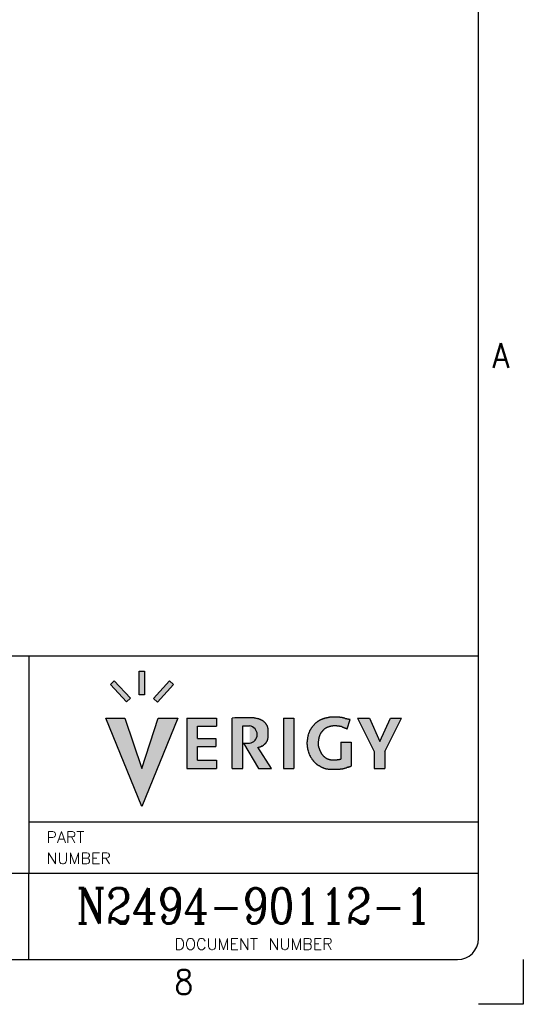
# Model space of a CAD drawing. Header units: inches. Extents: x -399 to 442, y -299 to 295.
# Tile 67 of 68: x 371 to 442, y -299 to -159. Entities that reach past the tile are written whole.
import ezdxf

# ---------------------------------------------------------------- set-up
doc = ezdxf.new("R2010")
doc.units = ezdxf.units.IN
doc.layers.add('1', color=7, linetype='Continuous')
doc.styles.add('CONVERTER_11', font='txt.shx', dxfattribs={"width": 0.9})
doc.styles.add('CONVERTER_17', font='txt.shx', dxfattribs={"width": 1.035})
doc.styles.add('CONVERTER_18', font='complex.shx', dxfattribs={"width": 0.855})
doc.styles.add('CONVERTER_20', font='complex.shx', dxfattribs={"width": 0.5225})

# ---------------------------------------------------------------- blocks, each defined once
blk = doc.blocks.new('Drawing_Grid_Zones__405', base_point=(-392.4, -292.92))
at = {"layer": '1', "color": 4, "linetype": 'Continuous'}
for p, q in [((442.25, -292.92), (442.25, -299.27)), ((442.25, -299.27), (435.9, -299.27))]:
    blk.add_line(p, q, dxfattribs=at)
at = {"layer": '1', "color": 4, "char_height": 3.5, "attachment_point": 5, "line_spacing_factor": 1.080432, "style": 'CONVERTER_11'}
for s, insert in [('A', (439.08, -207.06)), ('8', (394.02, -296.1))]:
    blk.add_mtext(s, dxfattribs=dict(at, insert=insert))
blk = doc.blocks.new('A1_Size_Verigy_Frame__407', base_point=(-392.4, -292.92))
at = {"layer": '1', "linetype": 'Continuous'}
for points in [[(386.44, -255.77), (385.88, -256.28), (383.59, -253.81), (384.15, -253.31)], [(388.43, -251.94), (388.43, -255.3), (387.68, -255.3), (387.68, -251.94)], [(389.74, -255.8), (390.28, -256.34), (392.54, -253.83), (391.99, -253.28)], [(393.19, -258.58), (388.08, -271.15), (382.94, -258.58), (385.65, -258.58), (388.08, -265.76), (390.4, -258.58)], [(398.66, -258.58), (398.66, -259.74), (395.95, -259.74), (395.95, -261.48), (398.56, -261.48), (398.56, -262.64), (395.95, -262.64), (395.95, -264.56), (398.66, -264.56), (398.66, -265.76), (394.46, -265.76), (394.46, -258.58)], [(409.67, -258.58), (409.67, -265.76), (408.19, -265.76), (408.19, -258.58)], [(421.88, -261.94), (423.38, -258.58), (424.97, -258.58), (422.58, -263.36), (422.58, -265.76), (421.09, -265.76), (421.09, -263.36), (418.72, -258.58), (420.39, -258.58)]]:
    blk.add_hatch(color=4, dxfattribs=at).paths.add_polyline_path(points)
h = blk.add_hatch(color=4, dxfattribs=at)
edge = h.paths.add_edge_path()
edge.add_line((400.9, -258.58), (400.9, -265.76))
edge.add_line((400.9, -265.76), (402.4, -265.76))
edge.add_line((402.4, -265.76), (402.4, -259.69))
edge.add_line((402.4, -259.69), (403.38, -259.69))
edge.add_arc((403.2, -260.93), 1.25, -81.7494, 81.7494, ccw=False)
edge.add_line((403.38, -262.17), (402.49, -262.17))
edge.add_line((402.49, -262.17), (404.65, -265.76))
edge.add_line((404.65, -265.76), (406.49, -265.76))
edge.add_line((406.49, -265.76), (404.55, -262.74))
edge.add_arc((404.35, -261.11), 1.65, 276.8646, 281.7992)
edge.add_arc((404.37, -261.22), 1.53, 281.8439, 286.5074)
edge.add_arc((404.31, -261.03), 1.73, 286.5644, 290.2981)
edge.add_arc((403.83, -259.73), 3.12, 290.364, 292.0591)
edge.add_arc((408.47, -271.18), 9.24, 111.5449, 112.0897, ccw=False)
edge.add_arc((403.81, -259.28), 3.54, 290.9614, 291.9638)
edge.add_arc((404.87, -261.9), 0.715, 292.0472, 297.1925)
edge.add_arc((404.85, -261.89), 0.736, 297.7168, 304.1669)
edge.add_arc((404.68, -261.63), 1.05, 304.048, 308.7592)
edge.add_arc((404.15, -260.98), 1.89, 308.981, 311.7169)
edge.add_arc((408.63, -266), 4.84, 130.6433, 131.7183, ccw=False)
edge.add_arc((417.13, -276.29), 18.19, 129.5041, 129.8448, ccw=False)
edge.add_arc((404.86, -261.4), 1.1, 309.4623, 315.0479)
edge.add_arc((405.09, -261.65), 0.766, 315.7786, 323.1586)
edge.add_arc((404.73, -261.38), 1.22, 323.2116, 327.8292)
edge.add_arc((404.01, -260.92), 2.07, 327.6257, 330.4831)
edge.add_arc((403.86, -260.83), 2.25, 330.4419, 332.9709)
edge.add_arc((404.44, -261.13), 1.59, 332.8488, 336.0259)
edge.add_arc((404.89, -261.33), 1.1, 336.0644, 340.4159)
edge.add_arc((404.86, -261.32), 1.13, 340.6473, 347.6345)
edge.add_arc((404.21, -261.18), 1.8, 347.6878, 352.444)
edge.add_arc((402.76, -260.98), 3.26, 352.3189, 355.2721)
edge.add_arc((401.14, -260.84), 4.88, 355.2355, 357.4002)
edge.add_arc((399.39, -260.76), 6.64, 357.3804, 359.0748)
edge.add_arc((397.75, -260.73), 8.28, 359.0627, 360.4705)
edge.add_arc((397.53, -260.73), 8.5, 0.4426, 1.3388)
edge.add_arc((398.83, -260.7), 7.2, 1.3325, 2.373)
edge.add_arc((400.4, -260.63), 5.62, 2.3634, 3.6412)
edge.add_arc((401.99, -260.53), 4.03, 3.6247, 5.2891)
edge.add_arc((403.41, -260.4), 2.61, 5.2575, 7.5773)
edge.add_arc((404.52, -260.25), 1.48, 7.5078, 11.0328)
edge.add_arc((405.24, -260.11), 0.75, 10.9618, 17.0135)
edge.add_arc((405.21, -260.12), 0.781, 17.4016, 23.361)
edge.add_arc((404.18, -260.57), 1.9, 23.3346, 26.1223)
edge.add_arc((401.21, -262.01), 5.21, 26.0255, 27.1085)
edge.add_arc((403.56, -260.79), 2.56, 26.7483, 28.749)
edge.add_arc((404.74, -260.15), 1.21, 28.8787, 33.28)
edge.add_arc((404.55, -260.28), 1.45, 33.4924, 37.7019)
edge.add_arc((404.31, -260.46), 1.75, 37.6059, 41.314)
edge.add_arc((404.51, -260.28), 1.48, 41.2228, 45.4875)
edge.add_arc((404.65, -260.15), 1.29, 45.7142, 50.7281)
edge.add_arc((403.77, -261.23), 2.68, 50.8542, 53.1793)
edge.add_arc((402.89, -262.35), 4.11, 52.7438, 54.3264)
edge.add_arc((404.26, -260.45), 1.77, 54.2819, 57.9528)
edge.add_arc((404.51, -260.05), 1.29, 58.2042, 62.5409)
edge.add_arc((404.34, -260.38), 1.66, 62.6014, 65.9878)
edge.add_arc((403.68, -261.88), 3.3, 66.0447, 68.1388)
edge.add_arc((397.92, -276.21), 18.75, 68.1242, 68.4683)
edge.add_arc((401.18, -267.8), 9.73, 68.0919, 68.654)
edge.add_arc((404.06, -260.42), 1.81, 68.7642, 71.7347)
edge.add_arc((403.92, -260.87), 2.27, 71.9116, 74.5336)
edge.add_arc((403.63, -261.91), 3.35, 74.4873, 76.5383)
edge.add_arc((403.46, -262.61), 4.08, 76.5155, 78.3668)
edge.add_arc((403.42, -262.8), 4.26, 78.3515, 80.217)
edge.add_arc((403.47, -262.49), 3.95, 80.2026, 82.2549)
edge.add_arc((403.56, -261.84), 3.3, 82.2367, 84.6679)
edge.add_arc((402.64, -288.58), 30.05, 87.663, 93.3186)
h = blk.add_hatch(color=4, dxfattribs=at)
edge = h.paths.add_edge_path()
edge.add_arc((420.82, -259.82), 8.2, 203.3008, 203.8412)
edge.add_arc((423.77, -258.51), 11.43, 203.8341, 204.2667)
edge.add_arc((425.95, -257.53), 13.81, 204.2629, 204.6476)
edge.add_arc((424.09, -258.39), 11.77, 204.6345, 204.9304)
edge.add_arc((420.74, -259.94), 8.07, 204.9278, 205.3583)
edge.add_arc((418.43, -261.04), 5.52, 205.3532, 205.9635)
edge.add_arc((416.72, -261.87), 3.61, 205.9537, 206.8298)
edge.add_arc((415.45, -262.52), 2.19, 206.8096, 208.1196)
edge.add_arc((414.55, -263), 1.17, 208.0895, 210.0572)
edge.add_arc((414.25, -263.17), 0.821, 210.1034, 212.7675)
edge.add_arc((414.28, -263.15), 0.863, 212.8315, 215.4819)
edge.add_arc((414.81, -262.77), 1.51, 215.6041, 218.0543)
edge.add_arc((416.15, -261.73), 3.21, 217.9926, 219.2601)
edge.add_arc((419.68, -258.84), 7.77, 219.2413, 219.7728)
edge.add_arc((417.1, -261.01), 4.39, 219.5441, 220.8731)
edge.add_arc((415.1, -262.74), 1.76, 220.906, 224.1762)
edge.add_arc((415, -262.83), 1.62, 224.3481, 227.1827)
edge.add_arc((415.18, -262.63), 1.89, 227.1655, 229.6431)
edge.add_arc((415.27, -262.53), 2.02, 229.6292, 231.9346)
edge.add_arc((415.34, -262.44), 2.14, 231.9626, 234.9969)
edge.add_arc((415.64, -262.02), 2.65, 235.0175, 237.4327)
edge.add_arc((415.62, -262.04), 2.63, 237.3215, 238.9488)
edge.add_arc((415.25, -262.67), 1.9, 238.9423, 241.1851)
edge.add_arc((415.02, -263.09), 1.42, 241.175, 244.1338)
edge.add_arc((414.94, -263.25), 1.24, 244.2149, 248.8959)
edge.add_arc((415.01, -263.05), 1.45, 248.9484, 253.0273)
edge.add_arc((415.14, -262.65), 1.87, 252.9712, 255.3768)
edge.add_arc((415.16, -262.56), 1.96, 255.3432, 257.6097)
edge.add_arc((415.09, -262.9), 1.62, 257.5671, 260.1283)
edge.add_arc((415.03, -263.23), 1.28, 260.199, 262.6643)
edge.add_arc((415.07, -262.95), 1.57, 262.7178, 264.6422)
edge.add_arc((415.24, -261.07), 3.45, 264.663, 265.5706)
edge.add_arc((415.58, -256.88), 7.65, 265.4634, 265.9974)
edge.add_arc((415.48, -258.25), 6.28, 265.9979, 266.7144)
edge.add_arc((415.43, -259.18), 5.35, 266.7132, 267.6135)
edge.add_arc((415.4, -259.97), 4.56, 267.6109, 268.7164)
edge.add_arc((415.38, -260.7), 3.83, 268.7122, 270.0622)
edge.add_arc((415.38, -260.8), 3.72, 270.0974, 271.3382)
edge.add_arc((415.37, -260.42), 4.11, 271.3337, 272.4477)
edge.add_arc((415.36, -260.23), 4.3, 272.4437, 273.481)
edge.add_arc((415.37, -260.3), 4.23, 273.4768, 274.4854)
edge.add_arc((415.4, -260.67), 3.86, 274.48, 275.5141)
edge.add_arc((415.46, -261.31), 3.21, 275.5059, 276.6402)
edge.add_arc((415.53, -261.92), 2.6, 276.6484, 278.0162)
edge.add_arc((415.51, -261.79), 2.74, 278.0435, 279.2546)
edge.add_arc((415.24, -260.14), 4.4, 279.2734, 280.0319)
edge.add_arc((414.92, -258.3), 6.27, 279.9732, 280.4538)
edge.add_arc((415.03, -258.91), 5.65, 280.4592, 281.0431)
edge.add_arc((414.99, -258.7), 5.87, 281.0473, 281.6719)
edge.add_arc((414.83, -257.94), 6.64, 281.6745, 282.2936)
edge.add_arc((414.56, -256.68), 7.93, 282.2948, 282.8796)
edge.add_line((416.33, -264.41), (416.33, -261.99))
edge.add_line((416.33, -261.99), (417.8, -261.99))
edge.add_line((417.8, -261.99), (417.8, -265.42))
edge.add_arc((395.42, -198.97), 70.12, 288.5155, 288.6107, ccw=False)
edge.add_arc((398.64, -208.57), 59.99, 288.4186, 288.5151, ccw=False)
edge.add_arc((399.91, -212.38), 55.97, 288.3277, 288.4179, ccw=False)
edge.add_arc((398.05, -206.74), 61.91, 288.255, 288.3266, ccw=False)
edge.add_arc((384.16, -164.64), 106.24, 288.2163, 288.2536, ccw=False)
edge.add_line((417.37, -265.56), (417.31, -265.58))
edge.add_arc((431.74, -309.4), 46.13, 108.228, 108.3024)
edge.add_arc((425.2, -289.63), 25.31, 108.3032, 108.4367)
edge.add_arc((412.81, -252.6), 13.73, 287.9183, 288.6267, ccw=False)
edge.add_arc((415.9, -262.16), 3.69, 285.1245, 287.8966, ccw=False)
edge.add_arc((416.07, -262.73), 3.1, 282.6973, 284.9395, ccw=False)
edge.add_arc((415.99, -262.37), 3.46, 280.7251, 282.7159, ccw=False)
edge.add_arc((416, -262.47), 3.37, 278.7886, 280.7434, ccw=False)
edge.add_arc((416.08, -262.96), 2.87, 276.9468, 278.7918, ccw=False)
edge.add_arc((416.09, -263), 2.83, 275.0848, 276.9197, ccw=False)
edge.add_arc((416.02, -262.29), 3.54, 273.542, 275.0634, ccw=False)
edge.add_arc((415.89, -260.17), 5.67, 272.4988, 273.5361, ccw=False)
edge.add_arc((415.7, -255.86), 9.98, 271.8301, 272.523, ccw=False)
edge.add_arc((415.55, -251.2), 14.64, 271.3179, 271.8381, ccw=False)
edge.add_arc((415.44, -246.32), 19.52, 270.905, 271.3223, ccw=False)
edge.add_arc((415.37, -241.88), 23.96, 270.5527, 270.9077, ccw=False)
edge.add_arc((415.33, -238.62), 27.22, 270.2352, 270.5546, ccw=False)
edge.add_arc((415.33, -237.19), 28.66, 269.9328, 270.2368, ccw=False)
edge.add_arc((415.32, -237.95), 27.89, 269.6276, 269.9343, ccw=False)
edge.add_arc((415.3, -240.87), 24.98, 269.3001, 269.6295, ccw=False)
edge.add_arc((415.25, -245.43), 20.41, 268.9243, 269.3029, ccw=False)
edge.add_arc((415.05, -255.57), 10.27, 268.1594, 268.9767, ccw=False)
edge.add_arc((414.88, -260.86), 4.98, 266.6249, 268.167, ccw=False)
edge.add_arc((414.77, -262.68), 3.16, 264.3336, 266.6208, ccw=False)
edge.add_arc((414.7, -263.4), 2.43, 261.4227, 264.3148, ccw=False)
edge.add_arc((414.64, -263.79), 2.04, 257.2189, 261.4518, ccw=False)
edge.add_arc((414.58, -264.04), 1.78, 252.2377, 257.1979, ccw=False)
edge.add_arc((414.7, -263.7), 2.14, 248.7037, 252.074, ccw=False)
edge.add_arc((415.18, -262.46), 3.47, 246.648, 248.7264, ccw=False)
edge.add_arc((415.36, -262.02), 3.94, 245.0979, 246.7837, ccw=False)
edge.add_arc((415.33, -262.1), 3.86, 243.2003, 245.0497, ccw=False)
edge.add_arc((416.3, -260.17), 6.02, 242.3103, 243.1848, ccw=False)
edge.add_arc((418.77, -255.47), 11.33, 241.8417, 242.3242, ccw=False)
edge.add_arc((426.75, -240.55), 28.25, 241.6559, 241.845, ccw=False)
edge.add_arc((393.7, -301.8), 41.35, 61.6498, 61.7681)
edge.add_arc((421.21, -250.5), 16.87, 241.6733, 241.884, ccw=False)
edge.add_arc((414.46, -263.03), 2.63, 240.403, 241.673, ccw=False)
edge.add_arc((413.99, -263.85), 1.69, 238.3174, 240.3578, ccw=False)
edge.add_arc((414.16, -263.59), 2, 235.4824, 238.2123, ccw=False)
edge.add_arc((414.41, -263.22), 2.44, 233.0875, 235.5275, ccw=False)
edge.add_arc((414.36, -263.28), 2.37, 230.5281, 233.1206, ccw=False)
edge.add_arc((414.39, -263.26), 2.4, 226.8402, 230.4297, ccw=False)
edge.add_arc((414.91, -262.7), 3.16, 224.1917, 226.8322, ccw=False)
edge.add_arc((417.22, -260.45), 6.39, 223.1449, 224.1559, ccw=False)
edge.add_arc((403.82, -273.01), 11.98, 43.1218, 43.6251)
edge.add_arc((418.28, -259.15), 8.05, 223.5168, 224.0584, ccw=False)
edge.add_arc((413.32, -263.85), 1.22, 219.7835, 223.4371, ccw=False)
edge.add_arc((413.48, -263.73), 1.42, 216.0369, 219.4184, ccw=False)
edge.add_arc((414.64, -262.89), 2.85, 214.2927, 216.0974, ccw=False)
edge.add_arc((418.56, -260.21), 7.6, 213.623, 214.3135, ccw=False)
edge.add_arc((421.91, -257.95), 11.64, 213.1026, 213.7727, ccw=False)
edge.add_arc((416.61, -261.4), 5.31, 211.6593, 213.0997, ccw=False)
edge.add_arc((415.44, -262.13), 3.93, 209.7599, 211.6228, ccw=False)
edge.add_arc((414.69, -262.55), 3.08, 207.4804, 209.7836, ccw=False)
edge.add_arc((414.32, -262.75), 2.65, 205.1929, 207.4059, ccw=False)
edge.add_arc((414.78, -262.54), 3.16, 203.3638, 205.1704, ccw=False)
edge.add_arc((415.5, -262.22), 3.95, 201.6271, 203.3929, ccw=False)
edge.add_arc((416.58, -261.79), 5.11, 200.1447, 201.6096, ccw=False)
edge.add_arc((418.22, -261.19), 6.86, 199.3323, 200.1795, ccw=False)
edge.add_arc((418.4, -261.13), 7.04, 198.4937, 199.3429, ccw=False)
edge.add_arc((417.37, -261.47), 5.96, 197.5225, 198.5058, ccw=False)
edge.add_arc((415.65, -262.01), 4.16, 196.2367, 197.5438, ccw=False)
edge.add_arc((414.11, -262.46), 2.55, 194.3262, 196.2478, ccw=False)
edge.add_arc((413.73, -262.56), 2.16, 192.096, 194.272, ccw=False)
edge.add_arc((414.39, -262.42), 2.84, 190.2793, 192.0489, ccw=False)
edge.add_arc((416.33, -262.06), 4.81, 189.1142, 190.3068, ccw=False)
edge.add_arc((418.01, -261.79), 6.51, 188.174, 189.1346, ccw=False)
edge.add_arc((418.53, -261.72), 7.04, 187.2718, 188.1866, ccw=False)
edge.add_arc((417.67, -261.82), 6.17, 186.2663, 187.2851, ccw=False)
edge.add_arc((415.88, -262.02), 4.37, 184.9627, 186.2891, ccw=False)
edge.add_arc((414.13, -262.17), 2.61, 183.0853, 184.9815, ccw=False)
edge.add_arc((413.35, -262.21), 1.84, 180.6195, 183.0635, ccw=False)
edge.add_arc((413.21, -262.22), 1.69, 178.0018, 180.5753, ccw=False)
edge.add_arc((413.74, -262.24), 2.22, 175.6247, 177.9327, ccw=False)
edge.add_arc((415.45, -262.37), 3.94, 174.246, 175.6304, ccw=False)
edge.add_arc((421.91, -263.02), 10.43, 173.6917, 174.258, ccw=False)
edge.add_arc((429.15, -263.79), 17.71, 173.3678, 173.7812, ccw=False)
edge.add_arc((421.86, -262.94), 10.37, 172.6214, 173.3686, ccw=False)
edge.add_arc((418.53, -262.51), 7.01, 171.5025, 172.6282, ccw=False)
edge.add_arc((416.3, -262.17), 4.76, 169.8885, 171.5171, ccw=False)
edge.add_arc((415.63, -262.06), 4.08, 167.9208, 169.8128, ccw=False)
edge.add_arc((416.32, -262.21), 4.79, 166.3902, 167.9139, ccw=False)
edge.add_arc((417.98, -262.61), 6.49, 165.3162, 166.3829, ccw=False)
edge.add_arc((415.23, -261.88), 3.65, 163.6509, 165.5336, ccw=False)
edge.add_arc((413.49, -261.37), 1.84, 159.8526, 163.6056, ccw=False)
edge.add_arc((413.61, -261.42), 1.97, 156.2402, 159.6244, ccw=False)
edge.add_arc((414.49, -261.8), 2.92, 153.9269, 156.2704, ccw=False)
edge.add_arc((419.57, -264.31), 8.59, 153.1347, 153.8341, ccw=False)
edge.add_arc((408.02, -258.45), 4.36, 333.1219, 334.4699)
edge.add_arc((484.6, -294.19), 80.15, 154.9536, 155.0137, ccw=False)
edge.add_arc((413.01, -260.73), 1.13, 150.6202, 154.9234, ccw=False)
edge.add_arc((412.99, -260.73), 1.1, 145.3151, 150.0305, ccw=False)
edge.add_arc((414.23, -261.59), 2.61, 143.3601, 145.3639, ccw=False)
edge.add_arc((416.35, -263.14), 5.25, 142.7042, 143.5942, ccw=False)
edge.add_arc((415.2, -262.27), 3.8, 141.4913, 142.6976, ccw=False)
edge.add_arc((416.24, -263.1), 5.13, 140.3853, 141.3891, ccw=False)
edge.add_arc((464.76, -303.26), 68.12, 140.3123, 140.3902, ccw=False)
edge.add_arc((399.66, -249.27), 16.46, 320.3896, 320.795)
edge.add_arc((400.24, -249.73), 15.72, 320.7879, 321.2062)
edge.add_arc((418.17, -264.12), 7.27, 140.7964, 141.3612, ccw=False)
edge.add_arc((413.91, -260.65), 1.78, 138.4918, 140.7815, ccw=False)
edge.add_arc((413.47, -260.26), 1.19, 134.8498, 138.4384, ccw=False)
edge.add_arc((413.77, -260.57), 1.62, 130.7007, 134.5381, ccw=False)
edge.add_arc((415, -262), 3.51, 128.9449, 130.778, ccw=False)
edge.add_arc((425.97, -275.57), 20.95, 128.6571, 128.9486, ccw=False)
edge.add_arc((417.81, -265.29), 7.83, 128.309, 129.0174, ccw=False)
edge.add_arc((413.97, -260.44), 1.64, 124.9649, 128.253, ccw=False)
edge.add_arc((414.15, -260.71), 1.97, 121.4788, 124.6205, ccw=False)
edge.add_arc((415.22, -262.45), 4.01, 119.9763, 121.5447, ccw=False)
edge.add_arc((415.27, -262.5), 4.08, 118.9328, 120.1464, ccw=False)
edge.add_arc((414.4, -260.93), 2.29, 116.8814, 118.9336, ccw=False)
edge.add_arc((414.29, -260.73), 2.05, 114.352, 116.7612, ccw=False)
edge.add_arc((414.87, -262.02), 3.48, 112.7824, 114.3176, ccw=False)
edge.add_arc((415.91, -264.47), 6.14, 112.1312, 112.8736, ccw=False)
edge.add_arc((415.93, -264.5), 6.17, 111.3647, 112.1425, ccw=False)
edge.add_arc((415.49, -263.39), 4.98, 110.4231, 111.3781, ccw=False)
edge.add_arc((414.9, -261.79), 3.27, 109.0968, 110.4486, ccw=False)
edge.add_arc((414.63, -261.03), 2.47, 107.6011, 109.0252, ccw=False)
edge.add_arc((414.93, -261.97), 3.45, 106.6155, 107.5695, ccw=False)
edge.add_arc((418.31, -273.31), 15.29, 106.3879, 106.6059, ccw=False)
edge.add_arc((421.14, -282.74), 25.12, 106.3254, 106.5121, ccw=False)
edge.add_arc((415.74, -264.3), 5.92, 105.4696, 106.3192, ccw=False)
edge.add_arc((415.07, -261.9), 3.42, 103.9622, 105.4757, ccw=False)
edge.add_arc((415.08, -261.98), 3.5, 102.3704, 103.8363, ccw=False)
edge.add_arc((415.85, -265.46), 7.07, 101.6856, 102.3727, ccw=False)
edge.add_arc((409.92, -236.76), 22.24, 281.6646, 281.8598)
edge.add_arc((410.76, -241.04), 17.88, 282.0375, 282.2134)
edge.add_arc((415.18, -261.46), 3.02, 101.2377, 102.2194, ccw=False)
edge.add_arc((414.93, -260.17), 1.7, 99.3474, 101.1854, ccw=False)
edge.add_arc((415.01, -260.74), 2.27, 97.1817, 99.2201, ccw=False)
edge.add_arc((415.2, -262.2), 3.75, 95.812, 97.2201, ccw=False)
edge.add_arc((415.36, -263.74), 5.3, 94.7444, 95.8298, ccw=False)
edge.add_arc((415.47, -265), 6.56, 93.8342, 94.7544, ccw=False)
edge.add_arc((415.51, -265.61), 7.17, 92.9873, 93.8413, ccw=False)
edge.add_arc((415.5, -265.39), 6.95, 92.1258, 92.994, ccw=False)
edge.add_arc((415.46, -264.4), 5.96, 90.4073, 92.1434, ccw=False)
edge.add_arc((415.46, -263.75), 5.31, 88.5641, 90.3959, ccw=False)
edge.add_arc((415.45, -263.77), 5.33, 86.7833, 88.5496, ccw=False)
edge.add_arc((415.37, -265.2), 6.76, 84.8563, 86.7308, ccw=False)
edge.add_arc((414.93, -270.02), 11.61, 83.7683, 84.8563, ccw=False)
edge.add_arc((414.99, -269.66), 11.24, 83.194, 83.8774, ccw=False)
edge.add_arc((415.62, -264.43), 5.97, 81.9472, 83.2025, ccw=False)
edge.add_arc((415.95, -262.11), 3.63, 79.9902, 81.9638, ccw=False)
edge.add_arc((416.02, -261.67), 3.18, 77.7911, 79.8656, ccw=False)
edge.add_arc((415.6, -263.61), 5.16, 76.5195, 77.7671, ccw=False)
edge.add_arc((410.72, -283.96), 26.09, 76.2642, 76.5162, ccw=False)
edge.add_arc((421.15, -241.21), 17.91, 256.3256, 256.6629)
edge.add_arc((419.64, -247.55), 11.4, 256.668, 257.2331)
edge.add_arc((419.22, -249.43), 9.47, 257.238, 257.9692)
edge.add_arc((419.1, -249.96), 8.92, 257.9734, 258.8133)
edge.add_arc((419.13, -249.83), 9.05, 258.8165, 259.7166)
edge.add_arc((419.23, -249.25), 9.64, 259.7189, 260.6406)
edge.add_line((417.66, -258.77), (417.25, -260.11))
edge.add_arc((424.69, -237.96), 23.37, 251.1523, 251.4397, ccw=False)
edge.add_arc((424.24, -239.26), 21.99, 250.8703, 251.1519, ccw=False)
edge.add_arc((423.99, -239.99), 21.22, 250.6009, 250.8697, ccw=False)
edge.add_arc((424.02, -239.92), 21.29, 250.3534, 250.6001, ccw=False)
edge.add_arc((424.5, -238.57), 22.73, 250.1396, 250.3524, ccw=False)
edge.add_arc((426, -234.41), 27.15, 249.9742, 250.1383, ccw=False)
edge.add_arc((431.13, -220.33), 42.13, 249.8751, 249.9726, ccw=False)
edge.add_line((416.64, -259.89), (416.58, -259.87))
edge.add_arc((414.59, -265.26), 5.74, 69.7562, 70.4705)
edge.add_arc((415.85, -261.72), 1.98, 70.4878, 72.5103)
edge.add_arc((416, -261.22), 1.47, 72.5647, 75.4406)
edge.add_arc((415.94, -261.47), 1.72, 75.5155, 77.611)
edge.add_arc((415.8, -262.09), 2.36, 77.5965, 79.2392)
edge.add_arc((415.67, -262.81), 3.09, 79.2301, 80.555)
edge.add_arc((415.54, -263.6), 3.89, 80.5489, 81.6438)
edge.add_arc((415.39, -264.62), 4.92, 81.6475, 82.6335)
edge.add_arc((415.22, -265.88), 6.19, 82.6278, 83.4145)
edge.add_arc((415.08, -267.1), 7.42, 83.4108, 84.0539)
edge.add_arc((414.97, -268.15), 8.47, 84.0513, 84.5884)
edge.add_arc((415.28, -264.8), 5.11, 84.5326, 85.2397)
edge.add_arc((415.48, -262.47), 2.77, 85.2456, 86.5136)
edge.add_arc((415.52, -261.8), 2.1, 86.5301, 88.2214)
edge.add_arc((415.52, -261.68), 1.98, 88.2417, 90.1276)
edge.add_arc((415.53, -262.24), 2.54, 90.1887, 92.0646)
edge.add_arc((415.56, -263.31), 3.61, 92.0429, 93.4436)
edge.add_arc((415.62, -264.31), 4.62, 93.4313, 94.5521)
edge.add_arc((415.68, -265.02), 5.33, 94.5437, 95.5053)
edge.add_arc((415.69, -265.17), 5.48, 95.498, 96.3921)
edge.add_arc((415.49, -263.39), 3.68, 96.3369, 97.4708)
edge.add_arc((415.3, -261.96), 2.24, 97.4738, 99.2428)
edge.add_arc((415.21, -261.42), 1.69, 99.257, 101.5569)
edge.add_arc((415.18, -261.24), 1.51, 101.5788, 104.1887)
edge.add_arc((415.24, -261.46), 1.74, 104.2786, 107.728)
edge.add_arc((415.4, -261.96), 2.27, 107.7091, 110.5044)
edge.add_arc((415.6, -262.49), 2.83, 110.4915, 112.8183)
edge.add_arc((415.89, -263.2), 3.6, 112.812, 114.1048)
edge.add_arc((416.3, -264.12), 4.61, 114.0966, 115.0926)
edge.add_arc((416.74, -265.06), 5.64, 115.0877, 115.8632)
edge.add_arc((417.21, -266.02), 6.71, 115.8606, 116.4578)
edge.add_arc((415.25, -262.1), 2.33, 116.2474, 117.944)
edge.add_arc((414.66, -260.99), 1.07, 118.0309, 121.6461)
edge.add_arc((414.67, -261), 1.08, 121.7508, 124.7224)
edge.add_arc((414.73, -261.09), 1.2, 124.7055, 127.5759)
edge.add_arc((414.75, -261.11), 1.22, 127.563, 130.5031)
edge.add_arc((414.88, -261.27), 1.43, 130.5972, 133.6733)
edge.add_arc((415.24, -261.64), 1.94, 133.6517, 135.9137)
edge.add_arc((415.7, -262.09), 2.58, 135.902, 137.5466)
edge.add_arc((415.72, -262.11), 2.61, 137.4776, 138.9543)
edge.add_arc((415.5, -261.92), 2.32, 138.9752, 140.6091)
edge.add_arc((415.7, -262.08), 2.58, 140.6296, 142.1618)
edge.add_arc((416.42, -262.64), 3.5, 142.1712, 143.454)
edge.add_arc((417.24, -263.25), 4.51, 143.4397, 144.4829)
edge.add_arc((417.67, -263.56), 5.05, 144.4734, 145.4151)
edge.add_arc((417.52, -263.46), 4.87, 145.406, 146.3551)
edge.add_arc((415.94, -262.41), 2.97, 146.2723, 147.8457)
edge.add_arc((414.82, -261.7), 1.64, 147.8375, 150.5057)
edge.add_arc((414.35, -261.44), 1.1, 150.5091, 154.3015)
edge.add_arc((414.27, -261.4), 1.01, 154.4469, 158.4615)
edge.add_arc((414.54, -261.5), 1.3, 158.4921, 161.6634)
edge.add_arc((415.28, -261.75), 2.08, 161.6717, 163.764)
edge.add_arc((416.63, -262.14), 3.49, 163.7042, 165.1718)
edge.add_arc((417.67, -262.42), 4.57, 165.1571, 166.3361)
edge.add_arc((418.38, -262.59), 5.3, 166.3265, 167.3577)
edge.add_arc((418.53, -262.63), 5.45, 167.3497, 168.3356)
edge.add_arc((417.46, -262.41), 4.36, 168.2984, 169.7175)
edge.add_arc((416.42, -262.22), 3.3, 169.7242, 171.5314)
edge.add_arc((415.96, -262.15), 2.84, 171.5438, 173.6224)
edge.add_arc((416.24, -262.18), 3.12, 173.7008, 176.6572)
edge.add_arc((417.01, -262.23), 3.9, 176.6397, 179.0072)
edge.add_arc((416.11, -262.22), 2.99, 178.8697, 180.9419)
edge.add_arc((415.16, -262.23), 2.04, 180.9721, 184.0701)
edge.add_arc((414.94, -262.25), 1.82, 184.1115, 187.7902)
edge.add_arc((415.21, -262.21), 2.1, 187.831, 189.8408)
edge.add_arc((415.65, -262.13), 2.54, 189.8259, 191.5264)
edge.add_arc((415.9, -262.08), 2.79, 191.5153, 193.0592)
edge.add_arc((415.87, -262.09), 2.76, 193.0485, 194.5638)
edge.add_arc((415.54, -262.18), 2.42, 194.5501, 196.177)
edge.add_arc((414.98, -262.34), 1.83, 196.1539, 198.0975)
edge.add_arc((414.55, -262.48), 1.38, 198.135, 200.3954)
edge.add_arc((414.7, -262.42), 1.55, 200.4516, 202.35)
edge.add_arc((416.1, -261.84), 3.06, 202.3774, 203.3718)
at = {"color": 7, "linetype": 'Continuous'}
for p, q in [((231.51, -249.73), (435.9, -249.73)), ((372.01, -249.73), (372.01, -280.69)), ((372.01, -280.69), (305.74, -280.69)), ((372.01, -292.92), (372.01, -280.69)), ((435.9, -280.69), (372.01, -280.69))]:
    blk.add_line(p, q, dxfattribs=at)
at = {"color": 4, "linetype": 'Continuous'}
blk.add_line((435.9, -273.36), (372.01, -273.36), dxfattribs=at)
at = {"layer": '1', "color": 7, "linetype": 'Continuous'}
for p, q in [((435.9, -289.92), (435.9, 285.38)), ((-389.4, -292.92), (432.9, -292.92))]:
    blk.add_line(p, q, dxfattribs=at)
at = {"layer": '1', "color": 4, "linetype": 'Continuous'}
for p, q in [((383.59, -253.81), (384.15, -253.31)), ((384.15, -253.31), (386.44, -255.77)), ((387.68, -251.94), (388.43, -251.94)), ((387.68, -255.3), (387.68, -251.94)), ((388.43, -251.94), (388.43, -255.3)), ((391.99, -253.28), (389.74, -255.8)), ((392.54, -253.83), (391.99, -253.28)), ((383.59, -253.81), (385.88, -256.28)), ((390.28, -256.34), (392.54, -253.83)), ((386.44, -255.77), (385.88, -256.28)), ((388.43, -255.3), (387.68, -255.3)), ((389.74, -255.8), (390.28, -256.34)), ((388.08, -271.15), (382.94, -258.58)), ((382.94, -258.58), (385.65, -258.58)), ((385.65, -258.58), (388.08, -265.76)), ((388.08, -265.76), (390.4, -258.58)), ((393.19, -258.58), (388.08, -271.15)), ((390.4, -258.58), (393.19, -258.58)), ((394.46, -258.58), (398.66, -258.58)), ((394.46, -258.58), (394.46, -265.76)), ((398.66, -258.58), (398.66, -259.74)), ((400.9, -265.76), (400.9, -258.58)), ((408.19, -258.58), (409.67, -258.58)), ((408.19, -258.58), (408.19, -265.76)), ((409.67, -258.58), (409.67, -265.76)), ((417.25, -260.11), (417.66, -258.77)), ((418.72, -258.58), (421.09, -263.36)), ((418.72, -258.58), (420.39, -258.58)), ((420.39, -258.58), (421.88, -261.94)), ((421.88, -261.94), (423.38, -258.58)), ((422.58, -263.36), (424.97, -258.58)), ((423.38, -258.58), (424.97, -258.58)), ((395.95, -259.74), (398.66, -259.74)), ((395.95, -261.48), (395.95, -259.74)), ((402.4, -265.76), (402.4, -259.69)), ((402.4, -259.69), (403.38, -259.69)), ((416.58, -259.87), (416.64, -259.89)), ((395.95, -261.48), (398.56, -261.48)), ((398.56, -261.48), (398.56, -262.64)), ((395.95, -262.64), (398.56, -262.64)), ((395.95, -264.56), (395.95, -262.64)), ((402.49, -262.17), (404.65, -265.76)), ((402.49, -262.17), (403.38, -262.17)), ((406.49, -265.76), (404.55, -262.74)), ((416.33, -261.99), (417.8, -261.99)), ((416.33, -261.99), (416.33, -264.41)), ((417.8, -261.99), (417.8, -265.42)), ((421.09, -263.36), (421.09, -265.76)), ((422.58, -263.36), (422.58, -265.76)), ((394.46, -265.76), (398.66, -265.76)), ((395.95, -264.56), (398.66, -264.56)), ((398.66, -264.56), (398.66, -265.76)), ((400.9, -265.76), (402.4, -265.76)), ((404.65, -265.76), (406.49, -265.76)), ((408.19, -265.76), (409.67, -265.76)), ((417.37, -265.56), (417.31, -265.58)), ((421.09, -265.76), (422.58, -265.76))]:
    blk.add_line(p, q, dxfattribs=at)
for centre, radius, start, end in [((402.64, -288.58), 30.05, 87.663, 93.3186), ((403.56, -261.84), 3.3, 82.2367, 84.6679), ((403.47, -262.49), 3.95, 80.2026, 82.2549), ((403.42, -262.8), 4.26, 78.3515, 80.217), ((403.46, -262.61), 4.08, 76.5155, 78.3668), ((403.63, -261.91), 3.35, 74.4873, 76.5383), ((403.92, -260.87), 2.27, 71.9116, 74.5336), ((404.06, -260.42), 1.81, 68.7642, 71.7347), ((401.18, -267.8), 9.73, 68.0919, 68.654), ((397.92, -276.21), 18.75, 68.1242, 68.4683), ((403.68, -261.88), 3.3, 66.0447, 68.1388), ((404.34, -260.38), 1.66, 62.6014, 65.9878), ((404.51, -260.05), 1.29, 58.2042, 62.5409), ((414.4, -260.93), 2.29, 116.8814, 118.9336), ((414.29, -260.73), 2.05, 114.352, 116.7612), ((414.87, -262.02), 3.48, 112.7824, 114.3176), ((415.91, -264.47), 6.14, 112.1312, 112.8736), ((415.93, -264.5), 6.17, 111.3647, 112.1425), ((415.49, -263.39), 4.98, 110.4231, 111.3781), ((414.9, -261.79), 3.27, 109.0968, 110.4486), ((414.63, -261.03), 2.47, 107.6011, 109.0252), ((414.93, -261.97), 3.45, 106.6155, 107.5695), ((418.31, -273.31), 15.29, 106.3879, 106.6059), ((421.14, -282.74), 25.12, 106.3254, 106.5121), ((415.74, -264.3), 5.92, 105.4696, 106.3192), ((415.07, -261.9), 3.42, 103.9622, 105.4757), ((415.08, -261.98), 3.5, 102.3704, 103.8363), ((415.85, -265.46), 7.07, 101.6856, 102.3727), ((409.92, -236.76), 22.24, 281.6646, 281.8598), ((410.76, -241.04), 17.88, 282.0375, 282.2134), ((415.18, -261.46), 3.02, 101.2377, 102.2194), ((414.93, -260.17), 1.7, 99.3474, 101.1854), ((415.01, -260.74), 2.27, 97.1817, 99.2201), ((415.2, -262.2), 3.75, 95.812, 97.2201), ((415.36, -263.74), 5.3, 94.7444, 95.8298), ((415.47, -265), 6.56, 93.8342, 94.7544), ((415.51, -265.61), 7.17, 92.9873, 93.8413), ((415.5, -265.39), 6.95, 92.1258, 92.994), ((415.46, -264.4), 5.96, 90.4073, 92.1434), ((415.46, -263.75), 5.31, 88.5641, 90.3959), ((415.45, -263.77), 5.33, 86.7833, 88.5496), ((415.37, -265.2), 6.76, 84.8563, 86.7308), ((414.93, -270.02), 11.61, 83.7683, 84.8563), ((414.99, -269.66), 11.24, 83.194, 83.8774), ((415.62, -264.43), 5.97, 81.9472, 83.2025), ((415.95, -262.11), 3.63, 79.9902, 81.9638), ((416.02, -261.67), 3.18, 77.7911, 79.8656), ((415.6, -263.61), 5.16, 76.5195, 77.7671), ((410.72, -283.96), 26.09, 76.2642, 76.5162), ((421.15, -241.21), 17.91, 256.3256, 256.6629), ((419.64, -247.55), 11.4, 256.668, 257.2331), ((419.22, -249.43), 9.47, 257.238, 257.9692), ((419.1, -249.96), 8.92, 257.9734, 258.8133), ((419.13, -249.83), 9.05, 258.8165, 259.7166), ((419.23, -249.25), 9.64, 259.7189, 260.6406), ((403.2, -260.93), 1.25, 278.2506, 81.7494), ((404.26, -260.45), 1.77, 54.2819, 57.9528), ((402.89, -262.35), 4.11, 52.7438, 54.3264), ((403.77, -261.23), 2.68, 50.8542, 53.1793), ((404.65, -260.15), 1.29, 45.7142, 50.7281), ((404.51, -260.28), 1.48, 41.2228, 45.4875), ((404.31, -260.46), 1.75, 37.6059, 41.314), ((404.55, -260.28), 1.45, 33.4924, 37.7019), ((404.74, -260.15), 1.21, 28.8787, 33.28), ((403.56, -260.79), 2.56, 26.7483, 28.749), ((401.21, -262.01), 5.21, 26.0255, 27.1085), ((404.18, -260.57), 1.9, 23.3346, 26.1223), ((405.21, -260.12), 0.781, 17.4016, 23.361), ((405.24, -260.11), 0.75, 10.9618, 17.0135), ((404.52, -260.25), 1.48, 7.5078, 11.0328), ((403.41, -260.4), 2.61, 5.2575, 7.5773), ((401.99, -260.53), 4.03, 3.6247, 5.2891), ((400.4, -260.63), 5.62, 2.3634, 3.6412), ((484.6, -294.19), 80.15, 154.9536, 155.0137), ((413.01, -260.73), 1.13, 150.6202, 154.9234), ((412.99, -260.73), 1.1, 145.3151, 150.0305), ((414.23, -261.59), 2.61, 143.3601, 145.3639), ((416.35, -263.14), 5.25, 142.7042, 143.5942), ((415.2, -262.27), 3.8, 141.4913, 142.6976), ((416.24, -263.1), 5.13, 140.3853, 141.3891), ((464.76, -303.26), 68.12, 140.3123, 140.3902), ((399.66, -249.27), 16.46, 320.3896, 320.795), ((400.24, -249.73), 15.72, 320.7879, 321.2062), ((418.17, -264.12), 7.27, 140.7964, 141.3612), ((413.91, -260.65), 1.78, 138.4918, 140.7815), ((413.47, -260.26), 1.19, 134.8498, 138.4384), ((413.77, -260.57), 1.62, 130.7007, 134.5381), ((415, -262), 3.51, 128.9449, 130.778), ((425.97, -275.57), 20.95, 128.6571, 128.9486), ((417.81, -265.29), 7.83, 128.309, 129.0174), ((413.97, -260.44), 1.64, 124.9649, 128.253), ((414.15, -260.71), 1.97, 121.4788, 124.6205), ((415.22, -262.45), 4.01, 119.9763, 121.5447), ((415.27, -262.5), 4.08, 118.9328, 120.1464), ((415.7, -262.09), 2.58, 135.902, 137.5466), ((415.24, -261.64), 1.94, 133.6517, 135.9137), ((414.88, -261.27), 1.43, 130.5972, 133.6733), ((414.75, -261.11), 1.22, 127.563, 130.5031), ((414.73, -261.09), 1.2, 124.7055, 127.5759), ((414.67, -261), 1.08, 121.7508, 124.7224), ((414.66, -260.99), 1.07, 118.0309, 121.6461), ((415.25, -262.1), 2.33, 116.2474, 117.944), ((417.21, -266.02), 6.71, 115.8606, 116.4578), ((416.74, -265.06), 5.64, 115.0877, 115.8632), ((416.3, -264.12), 4.61, 114.0966, 115.0926), ((415.89, -263.2), 3.6, 112.812, 114.1048), ((415.6, -262.49), 2.83, 110.4915, 112.8183), ((415.4, -261.96), 2.27, 107.7091, 110.5044), ((415.24, -261.46), 1.74, 104.2786, 107.728), ((415.18, -261.24), 1.51, 101.5788, 104.1887), ((415.21, -261.42), 1.69, 99.257, 101.5569), ((415.3, -261.96), 2.24, 97.4738, 99.2428), ((415.49, -263.39), 3.68, 96.3369, 97.4708), ((415.69, -265.17), 5.48, 95.498, 96.3921), ((415.68, -265.02), 5.33, 94.5437, 95.5053), ((415.62, -264.31), 4.62, 93.4313, 94.5521), ((415.56, -263.31), 3.61, 92.0429, 93.4436), ((415.53, -262.24), 2.54, 90.1887, 92.0646), ((415.52, -261.68), 1.98, 88.2417, 90.1276), ((415.52, -261.8), 2.1, 86.5301, 88.2214), ((415.48, -262.47), 2.77, 85.2456, 86.5136), ((415.28, -264.8), 5.11, 84.5326, 85.2397), ((414.97, -268.15), 8.47, 84.0513, 84.5884), ((415.08, -267.1), 7.42, 83.4108, 84.0539), ((415.22, -265.88), 6.19, 82.6278, 83.4145), ((415.39, -264.62), 4.92, 81.6475, 82.6335), ((415.54, -263.6), 3.89, 80.5489, 81.6438), ((415.67, -262.81), 3.09, 79.2301, 80.555), ((415.8, -262.09), 2.36, 77.5965, 79.2392), ((415.94, -261.47), 1.72, 75.5155, 77.611), ((416, -261.22), 1.47, 72.5647, 75.4406), ((415.85, -261.72), 1.98, 70.4878, 72.5103), ((414.59, -265.26), 5.74, 69.7562, 70.4705), ((431.13, -220.33), 42.13, 249.8751, 249.9726), ((426, -234.41), 27.15, 249.9742, 250.1383), ((424.5, -238.57), 22.73, 250.1396, 250.3524), ((424.02, -239.92), 21.29, 250.3534, 250.6001), ((423.99, -239.99), 21.22, 250.6009, 250.8697), ((424.24, -239.26), 21.99, 250.8703, 251.1519), ((424.69, -237.96), 23.37, 251.1523, 251.4397), ((404.89, -261.33), 1.1, 336.0644, 340.4159), ((404.86, -261.32), 1.13, 340.6473, 347.6345), ((404.21, -261.18), 1.8, 347.6878, 352.444), ((402.76, -260.98), 3.26, 352.3189, 355.2721), ((401.14, -260.84), 4.88, 355.2355, 357.4002), ((398.83, -260.7), 7.2, 1.3325, 2.373), ((397.53, -260.73), 8.5, 0.4426, 1.3388), ((399.39, -260.76), 6.64, 357.3804, 359.0748), ((397.75, -260.73), 8.28, 359.0627, 0.4705), ((421.86, -262.94), 10.37, 172.6214, 173.3686), ((418.53, -262.51), 7.01, 171.5025, 172.6282), ((416.3, -262.17), 4.76, 169.8885, 171.5171), ((415.63, -262.06), 4.08, 167.9208, 169.8128), ((416.32, -262.21), 4.79, 166.3902, 167.9139), ((417.98, -262.61), 6.49, 165.3162, 166.3829), ((415.23, -261.88), 3.65, 163.6509, 165.5336), ((413.49, -261.37), 1.84, 159.8526, 163.6056), ((413.61, -261.42), 1.97, 156.2402, 159.6244), ((414.49, -261.8), 2.92, 153.9269, 156.2704), ((419.57, -264.31), 8.59, 153.1347, 153.8341), ((408.02, -258.45), 4.36, 333.1219, 334.4699), ((416.42, -262.22), 3.3, 169.7242, 171.5314), ((417.46, -262.41), 4.36, 168.2984, 169.7175), ((418.53, -262.63), 5.45, 167.3497, 168.3356), ((418.38, -262.59), 5.3, 166.3265, 167.3577), ((417.67, -262.42), 4.57, 165.1571, 166.3361), ((416.63, -262.14), 3.49, 163.7042, 165.1718), ((415.28, -261.75), 2.08, 161.6717, 163.764), ((414.54, -261.5), 1.3, 158.4921, 161.6634), ((414.27, -261.4), 1.01, 154.4469, 158.4615), ((414.35, -261.44), 1.1, 150.5091, 154.3015), ((414.82, -261.7), 1.64, 147.8375, 150.5057), ((415.94, -262.41), 2.97, 146.2723, 147.8457), ((417.52, -263.46), 4.87, 145.406, 146.3551), ((417.67, -263.56), 5.05, 144.4734, 145.4151), ((417.24, -263.25), 4.51, 143.4397, 144.4829), ((416.42, -262.64), 3.5, 142.1712, 143.454), ((415.7, -262.08), 2.58, 140.6296, 142.1618), ((415.5, -261.92), 2.32, 138.9752, 140.6091), ((415.72, -262.11), 2.61, 137.4776, 138.9543), ((404.35, -261.11), 1.65, 276.8646, 281.7992), ((404.37, -261.22), 1.53, 281.8439, 286.5074), ((404.31, -261.03), 1.73, 286.5644, 290.2981), ((403.83, -259.73), 3.12, 290.364, 292.0591), ((408.47, -271.18), 9.24, 111.5449, 112.0897), ((403.81, -259.28), 3.54, 290.9614, 291.9638), ((404.87, -261.9), 0.715, 292.0472, 297.1925), ((404.85, -261.89), 0.736, 297.7168, 304.1669), ((404.68, -261.63), 1.05, 304.048, 308.7592), ((404.15, -260.98), 1.89, 308.981, 311.7169), ((408.63, -266), 4.84, 130.6433, 131.7183), ((417.13, -276.29), 18.19, 129.5041, 129.8448), ((404.86, -261.4), 1.1, 309.4623, 315.0479), ((405.09, -261.65), 0.766, 315.7786, 323.1586), ((404.73, -261.38), 1.22, 323.2116, 327.8292), ((404.01, -260.92), 2.07, 327.6257, 330.4831), ((403.86, -260.83), 2.25, 330.4419, 332.9709), ((404.44, -261.13), 1.59, 332.8488, 336.0259), ((415.45, -262.37), 3.94, 174.246, 175.6304), ((413.74, -262.24), 2.22, 175.6247, 177.9327), ((413.21, -262.22), 1.69, 178.0018, 180.5753), ((413.35, -262.21), 1.84, 180.6195, 183.0635), ((414.13, -262.17), 2.61, 183.0853, 184.9815), ((421.91, -263.02), 10.43, 173.6917, 174.258), ((415.88, -262.02), 4.37, 184.9627, 186.2891), ((429.15, -263.79), 17.71, 173.3678, 173.7812), ((417.67, -261.82), 6.17, 186.2663, 187.2851), ((418.53, -261.72), 7.04, 187.2718, 188.1866), ((418.01, -261.79), 6.51, 188.174, 189.1346), ((416.33, -262.06), 4.81, 189.1142, 190.3068), ((414.39, -262.42), 2.84, 190.2793, 192.0489), ((413.73, -262.56), 2.16, 192.096, 194.272), ((414.11, -262.46), 2.55, 194.3262, 196.2478), ((417.01, -262.23), 3.9, 176.6397, 179.0072), ((416.11, -262.22), 2.99, 178.8697, 180.9419), ((415.16, -262.23), 2.04, 180.9721, 184.0701), ((414.94, -262.25), 1.82, 184.1115, 187.7902), ((416.24, -262.18), 3.12, 173.7008, 176.6572), ((415.96, -262.15), 2.84, 171.5438, 173.6224), ((415.21, -262.21), 2.1, 187.831, 189.8408), ((415.65, -262.13), 2.54, 189.8259, 191.5264), ((415.9, -262.08), 2.79, 191.5153, 193.0592), ((415.87, -262.09), 2.76, 193.0485, 194.5638), ((415.54, -262.18), 2.42, 194.5501, 196.177), ((414.98, -262.34), 1.83, 196.1539, 198.0975), ((414.55, -262.48), 1.38, 198.135, 200.3954), ((414.7, -262.42), 1.55, 200.4516, 202.35), ((416.1, -261.84), 3.06, 202.3774, 203.3718), ((420.82, -259.82), 8.2, 203.3008, 203.8412), ((415.65, -262.01), 4.16, 196.2367, 197.5438), ((417.37, -261.47), 5.96, 197.5225, 198.5058), ((418.4, -261.13), 7.04, 198.4937, 199.3429), ((418.22, -261.19), 6.86, 199.3323, 200.1795), ((416.58, -261.79), 5.11, 200.1447, 201.6096), ((415.5, -262.22), 3.95, 201.6271, 203.3929), ((414.78, -262.54), 3.16, 203.3638, 205.1704), ((414.32, -262.75), 2.65, 205.1929, 207.4059), ((414.69, -262.55), 3.08, 207.4804, 209.7836), ((415.44, -262.13), 3.93, 209.7599, 211.6228), ((416.61, -261.4), 5.31, 211.6593, 213.0997), ((421.91, -257.95), 11.64, 213.1026, 213.7727), ((418.56, -260.21), 7.6, 213.623, 214.3135), ((414.64, -262.89), 2.85, 214.2927, 216.0974), ((423.77, -258.51), 11.43, 203.8341, 204.2667), ((425.95, -257.53), 13.81, 204.2629, 204.6476), ((424.09, -258.39), 11.77, 204.6345, 204.9304), ((420.74, -259.94), 8.07, 204.9278, 205.3583), ((418.43, -261.04), 5.52, 205.3532, 205.9635), ((416.72, -261.87), 3.61, 205.9537, 206.8298), ((415.45, -262.52), 2.19, 206.8096, 208.1196), ((414.55, -263), 1.17, 208.0895, 210.0572), ((414.25, -263.17), 0.821, 210.1034, 212.7675), ((414.28, -263.15), 0.863, 212.8315, 215.4819), ((414.81, -262.77), 1.51, 215.6041, 218.0543), ((416.15, -261.73), 3.21, 217.9926, 219.2601), ((419.68, -258.84), 7.77, 219.2413, 219.7728), ((417.1, -261.01), 4.39, 219.5441, 220.8731), ((415.1, -262.74), 1.76, 220.906, 224.1762), ((415, -262.83), 1.62, 224.3481, 227.1827), ((415.18, -262.63), 1.89, 227.1655, 229.6431), ((415.27, -262.53), 2.02, 229.6292, 231.9346), ((415.34, -262.44), 2.14, 231.9626, 234.9969), ((415.64, -262.02), 2.65, 235.0175, 237.4327), ((415.62, -262.04), 2.63, 237.3215, 238.9488), ((415.25, -262.67), 1.9, 238.9423, 241.1851), ((415.02, -263.09), 1.42, 241.175, 244.1338), ((414.94, -263.25), 1.24, 244.2149, 248.8959), ((415.01, -263.05), 1.45, 248.9484, 253.0273), ((415.14, -262.65), 1.87, 252.9712, 255.3768), ((415.16, -262.56), 1.96, 255.3432, 257.6097), ((415.09, -262.9), 1.62, 257.5671, 260.1283), ((415.03, -263.23), 1.28, 260.199, 262.6643), ((415.07, -262.95), 1.57, 262.7178, 264.6422), ((415.24, -261.07), 3.45, 264.663, 265.5706), ((415.58, -256.88), 7.65, 265.4634, 265.9974), ((415.48, -258.25), 6.28, 265.9979, 266.7144), ((415.37, -260.3), 4.23, 273.4768, 274.4854), ((415.4, -260.67), 3.86, 274.48, 275.5141), ((415.46, -261.31), 3.21, 275.5059, 276.6402), ((415.53, -261.92), 2.6, 276.6484, 278.0162), ((415.51, -261.79), 2.74, 278.0435, 279.2546), ((415.24, -260.14), 4.4, 279.2734, 280.0319), ((414.92, -258.3), 6.27, 279.9732, 280.4538), ((415.03, -258.91), 5.65, 280.4592, 281.0431), ((414.99, -258.7), 5.87, 281.0473, 281.6719), ((414.83, -257.94), 6.64, 281.6745, 282.2936), ((414.56, -256.68), 7.93, 282.2948, 282.8796), ((413.48, -263.73), 1.42, 216.0369, 219.4184), ((413.32, -263.85), 1.22, 219.7835, 223.4371), ((418.28, -259.15), 8.05, 223.5168, 224.0584), ((403.82, -273.01), 11.98, 43.1218, 43.6251), ((417.22, -260.45), 6.39, 223.1449, 224.1559), ((414.91, -262.7), 3.16, 224.1917, 226.8322), ((414.39, -263.26), 2.4, 226.8402, 230.4297), ((414.36, -263.28), 2.37, 230.5281, 233.1206), ((414.41, -263.22), 2.44, 233.0875, 235.5275), ((414.16, -263.59), 2, 235.4824, 238.2123), ((413.99, -263.85), 1.69, 238.3174, 240.3578), ((414.46, -263.03), 2.63, 240.403, 241.673), ((421.21, -250.5), 16.87, 241.6733, 241.884), ((393.7, -301.8), 41.35, 61.6498, 61.7681), ((426.75, -240.55), 28.25, 241.6559, 241.845), ((418.77, -255.47), 11.33, 241.8417, 242.3242), ((416.3, -260.17), 6.02, 242.3103, 243.1848), ((415.33, -262.1), 3.86, 243.2003, 245.0497), ((415.36, -262.02), 3.94, 245.0979, 246.7837), ((415.18, -262.46), 3.47, 246.648, 248.7264), ((414.7, -263.7), 2.14, 248.7037, 252.074), ((414.58, -264.04), 1.78, 252.2377, 257.1979), ((414.64, -263.79), 2.04, 257.2189, 261.4518), ((414.7, -263.4), 2.43, 261.4227, 264.3148), ((414.77, -262.68), 3.16, 264.3336, 266.6208), ((414.88, -260.86), 4.98, 266.6249, 268.167), ((415.05, -255.57), 10.27, 268.1594, 268.9767), ((415.25, -245.43), 20.41, 268.9243, 269.3029), ((415.3, -240.87), 24.98, 269.3001, 269.6295), ((415.43, -259.18), 5.35, 266.7132, 267.6135), ((415.32, -237.95), 27.89, 269.6276, 269.9343), ((415.4, -259.97), 4.56, 267.6109, 268.7164), ((415.33, -237.19), 28.66, 269.9328, 270.2368), ((415.38, -260.7), 3.83, 268.7122, 270.0622), ((415.38, -260.8), 3.72, 270.0974, 271.3382), ((415.33, -238.62), 27.22, 270.2352, 270.5546), ((415.37, -260.42), 4.11, 271.3337, 272.4477), ((415.36, -260.23), 4.3, 272.4437, 273.481), ((415.37, -241.88), 23.96, 270.5527, 270.9077), ((415.44, -246.32), 19.52, 270.905, 271.3223), ((415.55, -251.2), 14.64, 271.3179, 271.8381), ((415.7, -255.86), 9.98, 271.8301, 272.523), ((415.89, -260.17), 5.67, 272.4988, 273.5361), ((416.02, -262.29), 3.54, 273.542, 275.0634), ((416.09, -263), 2.83, 275.0848, 276.9197), ((416.08, -262.96), 2.87, 276.9468, 278.7918), ((416, -262.47), 3.37, 278.7886, 280.7434), ((415.99, -262.37), 3.46, 280.7251, 282.7159), ((416.07, -262.73), 3.1, 282.6973, 284.9395), ((415.9, -262.16), 3.69, 285.1245, 287.8966), ((412.81, -252.6), 13.73, 287.9183, 288.6267), ((425.2, -289.63), 25.31, 108.3032, 108.4367), ((431.74, -309.4), 46.13, 108.228, 108.3024), ((384.16, -164.64), 106.24, 288.2163, 288.2536), ((398.05, -206.74), 61.91, 288.255, 288.3266), ((399.91, -212.38), 55.97, 288.3277, 288.4179), ((398.64, -208.57), 59.99, 288.4186, 288.5151), ((395.42, -198.97), 70.12, 288.5155, 288.6107)]:
    blk.add_arc(centre, radius, start, end, dxfattribs=at)
at = {"layer": '1', "color": 7, "linetype": 'Continuous'}
blk.add_arc((432.9, -289.92), 3, 270, 0, dxfattribs=at)
at = {"layer": '1'}
blk.add_blockref('Drawing_Grid_Zones__405', (-392.4, -292.92), dxfattribs=at)
at = {"color": 3, "line_spacing_factor": 1.020408}
for s, insert, char_height, attachment_point, style in [('PSRF SEGMENTED BRIDGE ADAPTER\\PDUT BOARD SETUP FOR\\PDELTA/MULTITEST', (310.91, -263.75), 4, 4, 'CONVERTER_20'), ('N2494-90112-1', (403.95, -285.28), 5, 5, 'CONVERTER_18')]:
    blk.add_mtext(s, dxfattribs=dict(at, insert=insert, char_height=char_height, attachment_point=attachment_point, style=style))
at = {"color": 4, "char_height": 1.6, "line_spacing_factor": 1.12545, "style": 'CONVERTER_17'}
for s, insert, attachment_point in [('PART\\PNUMBER', (374.51, -277.02), 4), ('DOCUMENT NUMBER', (403.95, -291.51), 8)]:
    blk.add_mtext(s, dxfattribs=dict(at, insert=insert, attachment_point=attachment_point))

msp = doc.modelspace()

# ---------------------------------------------------------------- block references
msp.add_blockref('A1_Size_Verigy_Frame__407', (-392.4, -292.92))

doc.saveas('drawing.dxf')
